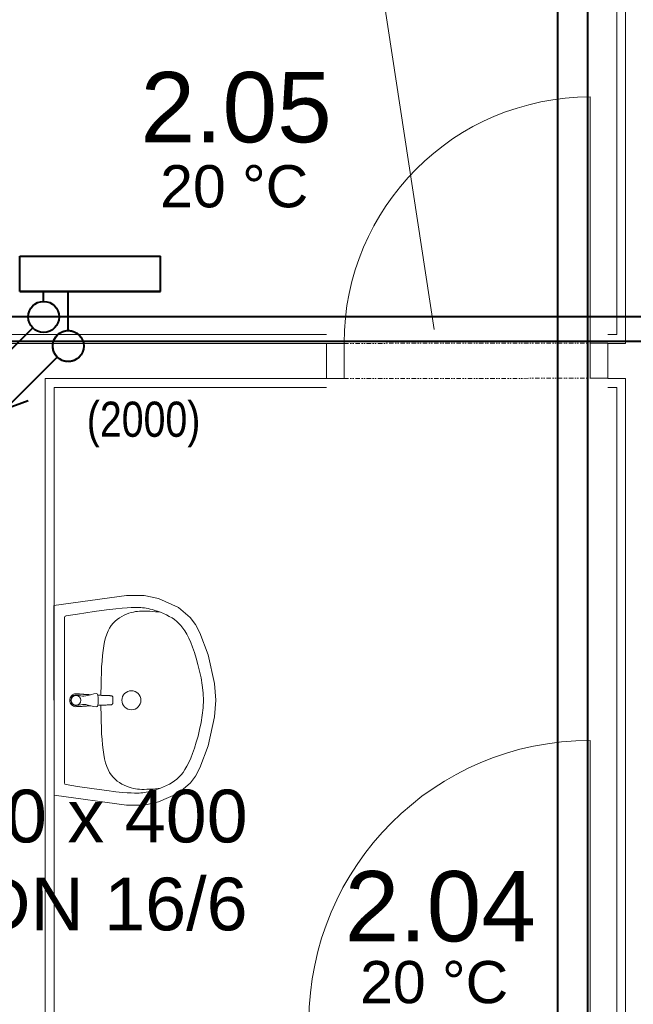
# Model space of a CAD drawing. Header units: millimetres. Extents: x 0 to 1216358, y -266558 to 2852.
# Tile 51 of 76: x 1151787 to 1153532, y -223050 to -220249. Entities that reach past the tile are written whole.
import ezdxf

# ---------------------------------------------------------------- set-up
doc = ezdxf.new("R2010")
doc.units = ezdxf.units.MM
doc.linetypes.add('DASHED', pattern=[0.75, 0.5, -0.25])
doc.linetypes.add('DĚLICÍ2', pattern=[15.875, 6.35, -3.175, 0, -3.175, 0, -3.175])
doc.layers.get('0').update_dxf_attribs({"lineweight": 13})
for name, color, linetype, lineweight in [('1-UT-POPIS', 7, 'Continuous', 13), ('1-UT-ROZ-ZPATECKA', 6, 'DASHED', 40), ('1-UT-ROZVODY', 4, 'Continuous', 40), ('1-UT-TELESA', 7, 'Continuous', 40), ('St_plocha_místnosti', 250, 'Continuous', 18)]:
    doc.layers.add(name, color=color, linetype=linetype, lineweight=lineweight)
doc.styles.add('Andy', font='arial.ttf')
doc.styles.add('SPIRITTXTSTYLE1', font='arial.ttf')
doc.styles.get("Standard").update_dxf_attribs({"font": 'arial.ttf'})

# ---------------------------------------------------------------- blocks, each defined once
blk = doc.blocks.new('SDCDCSDC')
at = {"color": 8, "ltscale": 2}
for p, q in [((1156929.8, -195497.3), (1156929.8, -196747.3)), ((1156079.8, -196747.3), (1152979.8, -196747.3)), ((1156079.8, -196847.3), (1156079.8, -196747.3)), ((1156879.8, -196847.3), (1156879.8, -196747.3)), ((1156929.8, -196747.3), (1156879.8, -196747.3)), ((1156079.8, -196847.3), (1155279.8, -196847.3)), ((1155279.8, -196847.3), (1155279.8, -198677.3)), ((1156929.8, -196847.3), (1156879.8, -196847.3)), ((1156929.8, -196847.3), (1156929.8, -198677.3))]:
    blk.add_line(p, q, dxfattribs=at)
at = {"color": 8, "ltscale": 1.5}
for p, q in [((1156904.8, -195522.3), (1156904.8, -196722.3)), ((1156079.8, -196722.3), (1153004.8, -196722.3)), ((1156904.8, -196722.3), (1156879.8, -196722.3)), ((1156079.8, -196872.3), (1155304.8, -196872.3)), ((1155304.8, -196872.3), (1155304.8, -198652.3)), ((1156904.8, -196872.3), (1156879.8, -196872.3)), ((1156904.8, -198652.3), (1156904.8, -196872.3))]:
    blk.add_line(p, q, dxfattribs=at)
at = {"color": 8}
for p, q in [((1155304.7, -197492.3), (1155510.5, -197464.4)), ((1155510.5, -197464.4), (1155560.7, -197464.3)), ((1155560.7, -197464.3), (1155602.1, -197473.1)), ((1155304.8, -198032.3), (1155304.7, -197492.3)), ((1155602.1, -197473.1), (1155659, -197498.4)), ((1155338.9, -197522.4), (1155371.8, -197517.2)), ((1155371.8, -197517.2), (1155419.1, -197510.2)), ((1155419.1, -197510.2), (1155454.5, -197505.4)), ((1155454.5, -197505.4), (1155480.3, -197502.2)), ((1155480.3, -197502.2), (1155499, -197500.4)), ((1155497.6, -197524), (1155504.5, -197520.5)), ((1155499, -197500.4), (1155512.9, -197499.3)), ((1155504.5, -197520.5), (1155511.3, -197517.5)), ((1155511.3, -197517.5), (1155518, -197514.9)), ((1155512.9, -197499.3), (1155524.1, -197498.6)), ((1155518, -197514.9), (1155524.4, -197512.9)), ((1155524.1, -197498.6), (1155533.3, -197498.3)), ((1155524.4, -197512.9), (1155530.4, -197511.4)), ((1155530.4, -197511.4), (1155536.1, -197510.2)), ((1155533.3, -197498.3), (1155540.6, -197498.2)), ((1155536.1, -197510.2), (1155541.8, -197509.4)), ((1155540.6, -197498.2), (1155546.6, -197498.3)), ((1155541.8, -197509.4), (1155547.8, -197509)), ((1155546.6, -197498.3), (1155551.9, -197498.6)), ((1155547.8, -197509), (1155554.2, -197508.8)), ((1155551.9, -197498.6), (1155556.9, -197499.1)), ((1155554.2, -197508.8), (1155561.2, -197508.8)), ((1155556.9, -197499.1), (1155562, -197499.7)), ((1155561.2, -197508.8), (1155569, -197508.9)), ((1155562, -197499.7), (1155567.2, -197500.5)), ((1155567.2, -197500.5), (1155572.5, -197501.5)), ((1155569, -197508.9), (1155577.2, -197509.2)), ((1155572.5, -197501.5), (1155578.2, -197502.8)), ((1155577.2, -197509.2), (1155585.6, -197509.7)), ((1155578.2, -197502.8), (1155584.5, -197504.4)), ((1155584.5, -197504.4), (1155591.6, -197506.5)), ((1155585.6, -197509.7), (1155593.7, -197510.4)), ((1155591.6, -197506.5), (1155599.4, -197509.1)), ((1155593.7, -197510.4), (1155601.2, -197511.2)), ((1155599.4, -197509.1), (1155607.6, -197512.1)), ((1155601.2, -197511.2), (1155607.6, -197512.1)), ((1155607.6, -197512.1), (1155616.1, -197515.5)), ((1155616.1, -197515.5), (1155624.5, -197519.4)), ((1155624.5, -197519.4), (1155632.7, -197523.6)), ((1155659, -197498.4), (1155692.4, -197527)), ((1155334.8, -197997.3), (1155334.7, -197527.3)), ((1155467.4, -197549.8), (1155472.6, -197543.4)), ((1155472.6, -197543.4), (1155478.3, -197537.7)), ((1155478.3, -197537.7), (1155484.4, -197532.6)), ((1155484.4, -197532.6), (1155490.8, -197528)), ((1155490.8, -197528), (1155497.6, -197524)), ((1155632.7, -197523.6), (1155640.4, -197528.1)), ((1155640.4, -197528.1), (1155647.4, -197532.8)), ((1155647.4, -197532.8), (1155653.9, -197537.9)), ((1155653.9, -197537.9), (1155660, -197543.5)), ((1155660, -197543.5), (1155665.8, -197549.8)), ((1155692.4, -197527), (1155706.7, -197546.5)), ((1155706.7, -197546.5), (1155719.7, -197570.4)), ((1155451.3, -197584.3), (1155454.6, -197574.2)), ((1155454.6, -197574.2), (1155458.4, -197565.2)), ((1155458.4, -197565.2), (1155462.6, -197557)), ((1155462.6, -197557), (1155467.4, -197549.8)), ((1155665.8, -197549.8), (1155671.5, -197556.9)), ((1155671.5, -197556.9), (1155677.1, -197565.1)), ((1155677.1, -197565.1), (1155682.6, -197574.6)), ((1155682.6, -197574.6), (1155688, -197585.4)), ((1155719.7, -197570.4), (1155742.7, -197632.7)), ((1155446.2, -197607.7), (1155448.5, -197595.5)), ((1155448.5, -197595.5), (1155451.3, -197584.3)), ((1155688, -197585.4), (1155693.4, -197597.6)), ((1155693.4, -197597.6), (1155698.8, -197611.2)), ((1155442.6, -197635.2), (1155444.2, -197620.9)), ((1155444.2, -197620.9), (1155446.2, -197607.7)), ((1155698.8, -197611.2), (1155704, -197626.3)), ((1155704, -197626.3), (1155709.2, -197642.7)), ((1155742.7, -197632.7), (1155760.9, -197714.8)), ((1155440.2, -197667), (1155441.3, -197650.6)), ((1155441.3, -197650.6), (1155442.6, -197635.2)), ((1155709.2, -197642.7), (1155714.2, -197660.5)), ((1155714.2, -197660.5), (1155718.9, -197679.2)), ((1155438.9, -197702.8), (1155439.4, -197684.5)), ((1155439.4, -197684.5), (1155440.2, -197667)), ((1155718.9, -197679.2), (1155722.9, -197698.9)), ((1155438.5, -197721.9), (1155438.9, -197702.8)), ((1155722.9, -197698.9), (1155726.2, -197719.5)), ((1155760.9, -197714.8), (1155764.8, -197762.2)), ((1155360.1, -197745.4), (1155360.1, -197745.4)), ((1155366.4, -197744), (1155368.7, -197744.1)), ((1155368.7, -197744.1), (1155370.6, -197744.2)), ((1155370.6, -197744.2), (1155372.3, -197744.2)), ((1155372.3, -197744.2), (1155373.8, -197744.3)), ((1155373.8, -197744.3), (1155375, -197744.4)), ((1155375, -197744.4), (1155376.1, -197744.4)), ((1155376.1, -197744.4), (1155377.2, -197744.5)), ((1155377.2, -197744.5), (1155378.3, -197744.6)), ((1155378.3, -197744.6), (1155379.3, -197744.6)), ((1155379.3, -197744.6), (1155380.4, -197744.7)), ((1155380.4, -197744.7), (1155381.5, -197744.8)), ((1155381.5, -197744.8), (1155382.7, -197744.9)), ((1155382.7, -197744.9), (1155384, -197745)), ((1155384, -197745), (1155385.3, -197745.1)), ((1155385.3, -197745.1), (1155386.8, -197745.2)), ((1155386.8, -197745.2), (1155388.2, -197745.3)), ((1155388.2, -197745.3), (1155389.7, -197745.4)), ((1155389.7, -197745.4), (1155391.2, -197745.5)), ((1155391.2, -197745.5), (1155392.7, -197745.6)), ((1155392.7, -197745.6), (1155394.3, -197745.7)), ((1155405.2, -197747.6), (1155418.3, -197744.1)), ((1155418.3, -197744.1), (1155424.9, -197743.2)), ((1155424.9, -197743.2), (1155427.2, -197744.2)), ((1155427.2, -197744.2), (1155428.2, -197745.7)), ((1155438.2, -197748.3), (1155438.3, -197741.7)), ((1155438.3, -197741.7), (1155438.5, -197721.9)), ((1155726.2, -197719.5), (1155728.6, -197740.8)), ((1155728.6, -197740.8), (1155729.8, -197764)), ((1155349.7, -197762.3), (1155349.7, -197762.3)), ((1155351, -197755.2), (1155351, -197755.2)), ((1155351, -197769.3), (1155351, -197769.3)), ((1155354.6, -197749.4), (1155354.6, -197749.4)), ((1155368.3, -197747.3), (1155375.3, -197748)), ((1155375.3, -197748), (1155381.2, -197749.3)), ((1155381.2, -197749.3), (1155385.6, -197750.2)), ((1155385.6, -197750.2), (1155389.7, -197750.6)), ((1155389.7, -197750.6), (1155395.1, -197749.9)), ((1155394.3, -197745.7), (1155395.9, -197745.8)), ((1155395.1, -197749.9), (1155405.2, -197747.6)), ((1155395.9, -197745.8), (1155397.6, -197745.9)), ((1155397.6, -197745.9), (1155399.5, -197746)), ((1155399.5, -197746), (1155401.6, -197746.1)), ((1155401.6, -197746.1), (1155403.9, -197746.3)), ((1155403.9, -197746.3), (1155406.5, -197746.5)), ((1155406.5, -197746.5), (1155408.8, -197746.6)), ((1155428.2, -197745.7), (1155429.4, -197749.6)), ((1155429, -197747.9), (1155432.2, -197748)), ((1155429.4, -197749.6), (1155430, -197753.4)), ((1155429.4, -197774.9), (1155430, -197771.2)), ((1155430, -197753.4), (1155430.7, -197762.3)), ((1155430, -197771.2), (1155430.7, -197762.3)), ((1155432.2, -197748), (1155435.8, -197748.2)), ((1155435.8, -197748.2), (1155439.4, -197748.3)), ((1155439.4, -197748.3), (1155442.9, -197748.5)), ((1155442.9, -197748.5), (1155446.4, -197748.6)), ((1155446.4, -197748.6), (1155449.7, -197748.7)), ((1155449.7, -197748.7), (1155452.8, -197748.7)), ((1155452.8, -197748.7), (1155455.7, -197748.8)), ((1155455.7, -197748.8), (1155458.2, -197748.9)), ((1155458.2, -197748.9), (1155460.3, -197749)), ((1155460.3, -197749), (1155462, -197749)), ((1155462, -197749), (1155463.5, -197749.1)), ((1155463.5, -197749.1), (1155464.7, -197749.2)), ((1155464.7, -197749.2), (1155465.7, -197749.3)), ((1155465.7, -197749.3), (1155466.5, -197749.4)), ((1155466.5, -197749.4), (1155467.3, -197749.5)), ((1155467.3, -197749.5), (1155467.9, -197749.6)), ((1155467.9, -197749.6), (1155468.5, -197749.7)), ((1155468.5, -197749.7), (1155469, -197749.9)), ((1155469, -197749.9), (1155469.4, -197750.1)), ((1155469.4, -197750.1), (1155469.9, -197750.3)), ((1155469.9, -197750.3), (1155470.2, -197750.5)), ((1155470.2, -197750.5), (1155470.6, -197750.8)), ((1155470.6, -197750.8), (1155470.9, -197751.1)), ((1155470.6, -197773.7), (1155470.9, -197773.4)), ((1155470.9, -197751.1), (1155471.2, -197751.5)), ((1155470.9, -197773.4), (1155471.2, -197773)), ((1155471.2, -197751.5), (1155471.5, -197752)), ((1155471.2, -197773), (1155471.5, -197772.5)), ((1155471.5, -197752), (1155471.7, -197752.6)), ((1155471.5, -197772.5), (1155471.7, -197771.9)), ((1155471.7, -197752.6), (1155471.9, -197753.3)), ((1155471.7, -197771.9), (1155471.9, -197771.2)), ((1155471.9, -197753.3), (1155472.1, -197754.2)), ((1155471.9, -197771.2), (1155472.1, -197770.3)), ((1155472.1, -197754.2), (1155472.3, -197755.5)), ((1155472.1, -197770.3), (1155472.3, -197769)), ((1155472.3, -197755.5), (1155472.4, -197757.4)), ((1155472.3, -197769), (1155472.4, -197767.1)), ((1155472.4, -197757.4), (1155472.5, -197760)), ((1155472.4, -197767.1), (1155472.5, -197764.5)), ((1155472.5, -197760), (1155472.5, -197762.2)), ((1155472.5, -197764.5), (1155472.5, -197762.2)), ((1155728.6, -197783.5), (1155729.8, -197760.3)), ((1155761, -197809.6), (1155764.8, -197762.2)), ((1155354.6, -197775.2), (1155354.6, -197775.2)), ((1155360.1, -197779.1), (1155360.1, -197779.1)), ((1155366.4, -197780.5), (1155368.7, -197780.4)), ((1155368.3, -197777.3), (1155375.4, -197776.5)), ((1155368.7, -197780.4), (1155370.7, -197780.4)), ((1155370.7, -197780.4), (1155372.3, -197780.3)), ((1155372.3, -197780.3), (1155373.8, -197780.2)), ((1155373.8, -197780.2), (1155375, -197780.2)), ((1155375, -197780.2), (1155376.2, -197780.1)), ((1155375.4, -197776.5), (1155381.2, -197775.3)), ((1155376.2, -197780.1), (1155377.2, -197780)), ((1155377.2, -197780), (1155378.3, -197780)), ((1155378.3, -197780), (1155379.4, -197779.9)), ((1155379.4, -197779.9), (1155380.4, -197779.8)), ((1155380.4, -197779.8), (1155381.5, -197779.8)), ((1155381.2, -197775.3), (1155385.6, -197774.3)), ((1155381.5, -197779.8), (1155382.7, -197779.7)), ((1155382.7, -197779.7), (1155384, -197779.6)), ((1155384, -197779.6), (1155385.3, -197779.5)), ((1155385.3, -197779.5), (1155386.8, -197779.4)), ((1155385.6, -197774.3), (1155389.8, -197774)), ((1155386.8, -197779.4), (1155388.2, -197779.3)), ((1155388.2, -197779.3), (1155389.7, -197779.2)), ((1155389.7, -197779.2), (1155391.2, -197779.1)), ((1155389.8, -197774), (1155395.1, -197774.7)), ((1155391.2, -197779.1), (1155392.7, -197778.9)), ((1155392.7, -197778.9), (1155394.3, -197778.9)), ((1155394.3, -197778.9), (1155395.9, -197778.8)), ((1155395.1, -197774.7), (1155405.2, -197776.9)), ((1155395.9, -197778.8), (1155397.6, -197778.6)), ((1155397.6, -197778.6), (1155399.5, -197778.5)), ((1155399.5, -197778.5), (1155401.6, -197778.4)), ((1155401.6, -197778.4), (1155403.9, -197778.2)), ((1155403.9, -197778.2), (1155406.5, -197778.1)), ((1155405.2, -197776.9), (1155418.3, -197780.4)), ((1155406.5, -197778.1), (1155408.9, -197777.9)), ((1155418.3, -197780.4), (1155424.9, -197781.3)), ((1155424.9, -197781.3), (1155427.2, -197780.3)), ((1155427.2, -197780.3), (1155428.2, -197778.9)), ((1155428.2, -197778.9), (1155429.4, -197774.9)), ((1155429, -197776.6), (1155432.2, -197776.5)), ((1155432.2, -197776.5), (1155435.8, -197776.3)), ((1155435.8, -197776.3), (1155439.4, -197776.2)), ((1155438.3, -197776.2), (1155438.3, -197782.8)), ((1155438.3, -197782.8), (1155438.5, -197802.6)), ((1155439.4, -197776.2), (1155442.9, -197776)), ((1155442.9, -197776), (1155446.4, -197775.9)), ((1155446.4, -197775.9), (1155449.7, -197775.8)), ((1155449.7, -197775.8), (1155452.8, -197775.8)), ((1155452.8, -197775.8), (1155455.7, -197775.7)), ((1155455.7, -197775.7), (1155458.2, -197775.6)), ((1155458.2, -197775.6), (1155460.3, -197775.5)), ((1155460.3, -197775.5), (1155462, -197775.5)), ((1155462, -197775.5), (1155463.5, -197775.4)), ((1155463.5, -197775.4), (1155464.7, -197775.3)), ((1155464.7, -197775.3), (1155465.7, -197775.2)), ((1155465.7, -197775.2), (1155466.5, -197775.1)), ((1155466.5, -197775.1), (1155467.3, -197775)), ((1155467.3, -197775), (1155467.9, -197774.9)), ((1155467.9, -197774.9), (1155468.5, -197774.8)), ((1155468.5, -197774.8), (1155469, -197774.6)), ((1155469, -197774.6), (1155469.4, -197774.4)), ((1155469.4, -197774.4), (1155469.9, -197774.2)), ((1155469.9, -197774.2), (1155470.2, -197774)), ((1155470.2, -197774), (1155470.6, -197773.7)), ((1155726.3, -197804.9), (1155728.6, -197783.5)), ((1155438.5, -197802.6), (1155438.9, -197821.7)), ((1155438.9, -197821.7), (1155439.5, -197840)), ((1155718.9, -197845.2), (1155723, -197825.5)), ((1155723, -197825.5), (1155726.3, -197804.9)), ((1155742.8, -197891.6), (1155761, -197809.6)), ((1155439.5, -197840), (1155440.3, -197857.5)), ((1155440.3, -197857.5), (1155441.3, -197873.9)), ((1155714.3, -197863.9), (1155718.9, -197845.2)), ((1155441.3, -197873.9), (1155442.6, -197889.3)), ((1155704.1, -197898.1), (1155709.3, -197881.6)), ((1155709.3, -197881.6), (1155714.3, -197863.9)), ((1155442.6, -197889.3), (1155444.3, -197903.6)), ((1155444.3, -197903.6), (1155446.2, -197916.8)), ((1155693.5, -197926.8), (1155698.8, -197913.2)), ((1155698.8, -197913.2), (1155704.1, -197898.1)), ((1155719.8, -197954), (1155742.8, -197891.6)), ((1155446.2, -197916.8), (1155448.6, -197929)), ((1155448.6, -197929), (1155451.4, -197940.2)), ((1155451.4, -197940.2), (1155454.7, -197950.3)), ((1155682.7, -197949.8), (1155688.1, -197939)), ((1155688.1, -197939), (1155693.5, -197926.8)), ((1155454.7, -197950.3), (1155458.5, -197959.4)), ((1155458.5, -197959.4), (1155462.7, -197967.4)), ((1155462.7, -197967.4), (1155467.5, -197974.7)), ((1155665.9, -197974.6), (1155671.6, -197967.4)), ((1155671.6, -197967.4), (1155677.2, -197959.2)), ((1155677.2, -197959.2), (1155682.7, -197949.8)), ((1155706.8, -197977.9), (1155719.8, -197954)), ((1155467.5, -197974.7), (1155472.7, -197981.1)), ((1155472.7, -197981.1), (1155478.4, -197986.8)), ((1155478.4, -197986.8), (1155484.5, -197991.9)), ((1155484.5, -197991.9), (1155491, -197996.5)), ((1155491, -197996.5), (1155497.7, -198000.5)), ((1155632.8, -198000.8), (1155640.5, -197996.3)), ((1155640.5, -197996.3), (1155647.5, -197991.6)), ((1155647.5, -197991.6), (1155654, -197986.5)), ((1155654, -197986.5), (1155660.1, -197980.9)), ((1155659.1, -198026), (1155692.5, -197997.4)), ((1155660.1, -197980.9), (1155665.9, -197974.6)), ((1155692.5, -197997.4), (1155706.8, -197977.9)), ((1155339, -198002.2), (1155371.9, -198007.3)), ((1155371.9, -198007.3), (1155419.2, -198014.3)), ((1155419.2, -198014.3), (1155454.7, -198019.1)), ((1155454.7, -198019.1), (1155480.5, -198022.2)), ((1155480.5, -198022.2), (1155499.1, -198024.1)), ((1155497.7, -198000.5), (1155504.6, -198004)), ((1155499.1, -198024.1), (1155513, -198025.2)), ((1155504.6, -198004), (1155511.4, -198007)), ((1155511.4, -198007), (1155518.1, -198009.5)), ((1155513, -198025.2), (1155524.3, -198025.8)), ((1155518.1, -198009.5), (1155524.5, -198011.6)), ((1155524.5, -198011.6), (1155530.5, -198013.1)), ((1155530.5, -198013.1), (1155536.2, -198014.3)), ((1155536.2, -198014.3), (1155542, -198015)), ((1155542, -198015), (1155547.9, -198015.5)), ((1155547.9, -198015.5), (1155554.3, -198015.7)), ((1155552, -198025.8), (1155557.1, -198025.4)), ((1155554.3, -198015.7), (1155561.3, -198015.7)), ((1155557.1, -198025.4), (1155562.2, -198024.7)), ((1155561.3, -198015.7), (1155569.1, -198015.5)), ((1155562.2, -198024.7), (1155567.3, -198024)), ((1155567.3, -198024), (1155572.6, -198023)), ((1155569.1, -198015.5), (1155577.4, -198015.2)), ((1155572.6, -198023), (1155578.4, -198021.7)), ((1155577.4, -198015.2), (1155585.7, -198014.7)), ((1155578.4, -198021.7), (1155584.7, -198020)), ((1155584.7, -198020), (1155591.7, -198017.9)), ((1155585.7, -198014.7), (1155593.8, -198014.1)), ((1155591.7, -198017.9), (1155599.5, -198015.4)), ((1155593.8, -198014.1), (1155601.3, -198013.3)), ((1155599.5, -198015.4), (1155607.7, -198012.3)), ((1155601.3, -198013.3), (1155607.7, -198012.3)), ((1155607.7, -198012.3), (1155616.2, -198008.9)), ((1155616.2, -198008.9), (1155624.6, -198005)), ((1155624.6, -198005), (1155632.8, -198000.8)), ((1155304.8, -198032.3), (1155510.6, -198060.1)), ((1155524.3, -198025.8), (1155533.4, -198026.2)), ((1155533.4, -198026.2), (1155540.8, -198026.3)), ((1155540.8, -198026.3), (1155546.8, -198026.1)), ((1155546.8, -198026.1), (1155552, -198025.8)), ((1155560.8, -198060.2), (1155602.2, -198051.3)), ((1155602.2, -198051.3), (1155659.1, -198026)), ((1155510.6, -198060.1), (1155560.8, -198060.2))]:
    blk.add_line(p, q, dxfattribs=at)
at = {"color": 8, "ltscale": 2}
for points in [[(1156829.7, -196746.5), (1156829.7, -196046.5)], [(1156829.7, -198676.5), (1156829.7, -197876.5)]]:
    blk.add_lwpolyline(points, dxfattribs=at)
for points in [[(1156129.8, -196747.3), (1156079.8, -196747.3), (1156079.8, -196847.3), (1156129.8, -196847.3)], [(1156879.7, -196746.5), (1156829.7, -196746.5), (1156829.7, -196846.5), (1156879.7, -196846.5)]]:
    blk.add_lwpolyline(points, close=True, dxfattribs=at)
at = {"color": 8, "linetype": 'DĚLICÍ2', "ltscale": 2}
for points in [[(1156129.8, -196747.3), (1156829.7, -196746.5)], [(1156129.8, -196847.3), (1156829.7, -196846.5)]]:
    blk.add_lwpolyline(points, dxfattribs=at)
at = {"color": 8, "ltscale": 2}
for centre, radius in [((1156829.7, -196746.5), 700), ((1156829.7, -198676.5), 800)]:
    blk.add_arc(centre, radius, 90, 180, dxfattribs=at)
at = {"color": 8}
for centre, major_axis, start_param, end_param in [((1155339.7, -197527.3), (3.54, -3.54), 2.51122, 3.927237), ((1155367, -197760.8), (-11.9, -11.9), 4.351639, 4.756078), ((1155366.4, -197759.4), (10.9, -10.9), 2.356441, 2.780842), ((1155524.8, -197762.2), (-19.1, -19.1), 0.785398, 7.068583), ((1155369.6, -197762.3), (14, -14), 3.564351, 3.927237), ((1155369.6, -197762.3), (14, -14), 3.927237, 4.290124), ((1155368, -197761.7), (12.9, -12.9), 3.185282, 3.564351), ((1155368, -197762.9), (12.9, -12.9), 4.290124, 4.669192), ((1155367.6, -197762.3), (-10.6, -10.6), 3.881371, 7.115283), ((1155367.6, -197762.3), (9.75, -9.75), -0.785398, 5.497787), ((1155367, -197763.8), (-11.9, -11.9), 6.239989, 6.644428), ((1155366.4, -197765.1), (10.9, -10.9), -1.209553, -0.785152), ((1155339.8, -197997.3), (-3.54, -3.54), 5.498034, 6.914051)]:
    blk.add_ellipse(centre, major_axis=major_axis, ratio=1, start_param=start_param, end_param=end_param, dxfattribs=at)
at = {"color": 8, "width": 0.8}
blk.add_text('(2000)', height=100, dxfattribs=at).set_placement((1155398, -197013))

msp = doc.modelspace()

# ---------------------------------------------------------------- linework, layer by layer
at = {"layer": '1-UT-POPIS', "ltscale": 0.1}
msp.add_line((1152711.2, -219462.7, -220.1), (1152966.2, -221130.7, -220.1), dxfattribs=at)
at = {"layer": '1-UT-ROZ-ZPATECKA', "linetype": 'ByBlock'}
for p, q in [((1151894.2, -221208.8, -220.1), (1151747.3, -221355.7, -220.1)), ((1151747.3, -221355.7, -220.1), (1151811.1, -221332.7, -220.1))]:
    msp.add_line(p, q, dxfattribs=at)
at = {"layer": '1-UT-ROZ-ZPATECKA'}
msp.add_circle((1151925.4, -221177.6, -220.1), 44.1, dxfattribs=at)
msp.add_circle((1151925.4, -221177.6, -220.1), 44.1, dxfattribs=at)
at = {"layer": '1-UT-ROZ-ZPATECKA', "linetype": 'ByBlock'}
msp.add_circle((1151925.4, -221177.6, -220.1), 44.1, dxfattribs=at)
msp.add_circle((1151925.4, -221177.6, -220.1), 44.1, dxfattribs=at)
at = {"layer": '1-UT-ROZVODY', "ltscale": 0.1}
for p, q in [((1153316.9, -217741.6, -220.1), (1153315.8, -229059.9, -219.9)), ((1151855.6, -221050.6, -220.1), (1151855.6, -221022, -220.1)), ((1153554.3, -221094.7, -220.1), (1150722.8, -221094.7, -220.1))]:
    msp.add_line(p, q, dxfattribs=at)
at = {"layer": '1-UT-ROZVODY', "color": 6, "ltscale": 0.1}
for p, q in [((1153401.9, -217840.2, -220.1), (1153401.9, -228967.3, -220.1)), ((1151925.4, -221133.5, -220.1), (1151925.4, -221022, -220.1)), ((1153624.2, -221164.6, -220.1), (1150792.7, -221164.6, -220.1))]:
    msp.add_line(p, q, dxfattribs=at)
at = {"layer": '1-UT-ROZVODY'}
msp.add_line((1151824.4, -221125.9, -220.1), (1151677.5, -221272.8, -220.1), dxfattribs=at)
at = {"layer": '1-UT-ROZVODY', "linetype": 'Continuous'}
msp.add_circle((1151855.6, -221094.7, -220.1), 44.1, dxfattribs=at)
msp.add_circle((1151855.6, -221094.7, -220.1), 44.1, dxfattribs=at)
msp.add_circle((1151855.6, -221094.7, -220.1), 44.1, dxfattribs=at)
msp.add_circle((1151855.6, -221094.7, -220.1), 44.1, dxfattribs=at)
msp.add_circle((1151855.6, -221094.7, -220.1), 44.1, dxfattribs=at)
msp.add_circle((1151855.6, -221094.7, -220.1), 44.1, dxfattribs=at)
at = {"layer": '1-UT-TELESA', "color": 7}
for p, q in [((1151788, -221022, -220.1), (1151788, -220922, -220.1)), ((1152188, -221022, -220.1), (1151788, -221022, -220.1))]:
    msp.add_line(p, q, dxfattribs=at)
at = {"layer": '1-UT-TELESA', "ltscale": 0.1}
msp.add_line((1151788, -220922, -220.1), (1152188, -220922, -220.1), dxfattribs=at)
at = {"layer": '1-UT-TELESA', "ltscale": 0.5}
for p, q in [((1152188, -221022, -220.1), (1152188, -220922, -220.1)), ((1151788, -221022, -220.1), (1152188, -221022, -220.1))]:
    msp.add_line(p, q, dxfattribs=at)

# ---------------------------------------------------------------- block references
msp.add_blockref('SDCDCSDC', (-3419.8, -24422.6, -220.1))

# ---------------------------------------------------------------- texts
at = {"layer": '1-UT-POPIS', "attachment_point": 5, "style": 'SPIRITTXTSTYLE1'}
for s, insert, char_height in [('20 °C', (1152397.4, -220723.9), 120), ('VK 21 - 600 x 400\\PTV 6, RŠ DN 16/6', (1151597, -222653.1, -220.1), 150), ('20 °C', (1152965.8, -222987.2), 120)]:
    msp.add_mtext_dynamic_manual_height_columns(s, width=3376.263, gutter_width=12.5, heights=[0], dxfattribs=dict(at, insert=insert, char_height=char_height))
at = {"layer": 'St_plocha_místnosti', "ltscale": 2, "style": 'Andy'}
for s, p in [('2.05', (1152131, -220598.1, -220.1)), ('2.04', (1152711.6, -222870.6, -220.1))]:
    msp.add_text(s, height=200, dxfattribs=at).set_placement(p)

doc.saveas('drawing.dxf')
